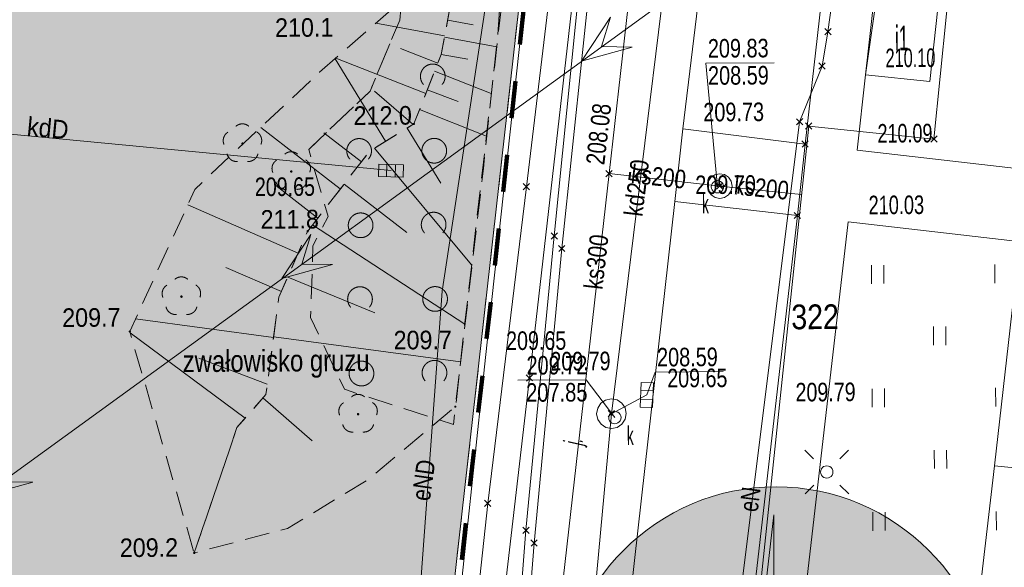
# Model space of a CAD drawing. Header units: millimetres. Extents: x 1477672 to 1731286, y -587673 to -401480.
# Tile 22 of 33: x 1616514 to 1656397, y -541930 to -519761. Entities that reach past the tile are written whole.
import ezdxf
from ezdxf.xclip import XClip

# ---------------------------------------------------------------- set-up
doc = ezdxf.new("R2010")
doc.units = ezdxf.units.MM
doc.header["$MEASUREMENT"] = 0
doc.header["$XCLIPFRAME"] = 0
doc.linetypes.add('1.0_0.5', pattern=[1500, 1000, -500])
doc.linetypes.add('Przerywana długa', pattern=[3000, 1500, -1500])
for name, color, linetype, lineweight in [('0_Nr_pióra__1', 7, 'Continuous', 13), ('0_Nr_pióra__19', 255, 'Continuous', 0), ('0_Nr_pióra__80', 3, 'Continuous', 13), ('820-G Rysunki Obrazki_Nr_pióra__146', 7, 'Continuous', 13), ('820-G Rysunki Obrazki_Nr_pióra__179', 6, 'Continuous', 200), ('mapa_robocza (1)_31_000 Inne (niezydentyfikowane)_Nr_pióra__1', 1, 'Continuous', 18), ('mapa_robocza (1)_31_000 Inne (niezydentyfikowane)_Nr_pióra__141', 141, 'Continuous', 18), ('mapa_robocza (1)_31_000 Inne (niezydentyfikowane)_Nr_pióra__18', 18, 'Continuous', 18), ('mapa_robocza (1)_31_000 Inne (niezydentyfikowane)_Nr_pióra__212', 212, 'Continuous', 18), ('mapa_robocza (1)_31_000 Inne (niezydentyfikowane)_Nr_pióra__34', 34, 'Continuous', 18), ('mapa_robocza (1)_31_000 Inne (niezydentyfikowane)_Nr_pióra__5', 5, 'Continuous', 18), ('mapa_robocza (1)_31_000 Inne (niezydentyfikowane)_Nr_pióra__7', 7, 'Continuous', 18), ('mapa_robocza (1)_31_000 Inne (niezydentyfikowane)_Nr_pióra__96', 96, 'Continuous', 18), ('mapa_robocza (1)_31_drzewo liściaste_Nr_pióra__94', 94, 'Continuous', 18), ('mapa_robocza (1)_31_Komentarz lub etykieta na mapie_Nr_pióra__7', 7, 'Continuous', 18), ('mapa_robocza (1)_31_przewód kanalizacyjny-Atr1_Nr_pióra__34', 34, 'Continuous', 18), ('mapa_robocza (1)_31_przewód kanalizacyjny_Nr_pióra__34', 34, 'Continuous', 18), ('mapa_robocza (1)_31_punkt wysokościowy naturalny-Atr2_Nr_pióra__7', 7, 'Continuous', 18), ('mapa_robocza (1)_31_skarpa nieumocniona_Nr_pióra__7', 7, 'Continuous', 18), ('mapa_robocza (1)_31_zadrzewienie  zakrzewienie_Nr_pióra__7', 7, 'Continuous', 18)]:
    doc.layers.add(name, color=color, linetype=linetype, lineweight=lineweight)
doc.layers.add('820-G Rysunki Obrazki', color=7, linetype='Continuous')
doc.layers.add('mapa_robocza (1)_31_punkt wysokościowy naturalny', color=7, linetype='Continuous')
doc.layers.add('mapa MDCP zygmunta starego 19032024CAD_32_Znak_N_Nr_pióra__250', color=7, linetype='Continuous', lineweight=18, true_color=0x494949)
doc.styles.add('GENERATED_STYLE_3', font='arial.ttf')

# ---------------------------------------------------------------- blocks, each defined once
blk = doc.blocks.new('Rysunek_1_31', base_point=(1578976, -495102))
at = {"layer": 'mapa_robocza (1)_31_drzewo liściaste_Nr_pióra__94', "linetype": 'Continuous', "lineweight": 18}
for points in [[(1625589, -524778, 1), (1625489, -524779, 1)], [(1627565, -525907, 1), (1627465, -525907, 1)], [(1623114, -530972, 1), (1623014, -530973, 1)], [(1630272, -535731, 1), (1630172, -535732, 1)]]:
    blk.add_hatch(color=256, dxfattribs=at).paths.add_polyline_path(points)
at = {"layer": 'mapa_robocza (1)_31_punkt wysokościowy naturalny', "linetype": 'Continuous', "lineweight": 0}
for points in [[(1632529, -523978, 1), (1632439, -523978, 1)], [(1628224, -528323, 1), (1628134, -528323, 1)], [(1621018, -532385, 1), (1620928, -532385, 1)], [(1634205, -535428, 1), (1634115, -535429, 1)], [(1623629, -541350, 1), (1623539, -541350, 1)]]:
    blk.add_hatch(color=256, dxfattribs=at).paths.add_polyline_path(points)
at = {"layer": 'mapa_robocza (1)_31_000 Inne (niezydentyfikowane)_Nr_pióra__1', "linetype": 'Continuous', "lineweight": 18, "flags": 128}
for points in [[(1638078, -500415), (1638228, -500464), (1633623, -530752), (1632641, -544158), (1632086, -553621), (1631887, -555642), (1628059, -555904), (1617415, -555316), (1578650, -552780), (1572946, -550493), (1570359, -551018)], [(1554568, -582863), (1646151, -516449), (1647196, -515693)], [(1625513, -563539), (1625203, -563501), (1625835, -560457), (1626880, -559521), (1633387, -559957), (1643661, -555291), (1644284, -554502), (1648106, -523895), (1649014, -521636), (1649254, -520249), (1649416, -519090), (1651058, -519411)]]:
    blk.add_lwpolyline(points, dxfattribs=at)
for points in [[(1640079, -520852), (1640448, -519658), (1639270, -521439), (1641329, -520872)], [(1627936, -529657), (1628305, -528463), (1627126, -530245), (1629186, -529678)], [(1615793, -538464), (1616162, -537270), (1614983, -539051), (1617043, -538484)]]:
    blk.add_lwpolyline(points, close=True, dxfattribs=at)
at = {"layer": 'mapa_robocza (1)_31_000 Inne (niezydentyfikowane)_Nr_pióra__141', "linetype": 'Continuous', "lineweight": 18, "flags": 128}
for points in [[(1649126, -520123), (1649382, -520375)], [(1649128, -520377), (1649380, -520121)], [(1648886, -521510), (1649142, -521763)], [(1648888, -521764), (1649140, -521509)], [(1647978, -523768), (1648234, -524021)], [(1647980, -524022), (1648232, -523767)], [(1648347, -523939), (1648603, -524192)], [(1648349, -524193), (1648601, -523938)], [(1648201, -524670), (1648457, -524923)], [(1648203, -524924), (1648455, -524669)], [(1653420, -524470), (1653676, -524723)], [(1653422, -524724), (1653674, -524469)], [(1640258, -525866), (1640514, -526119)], [(1640260, -526120), (1640512, -525865)], [(1636911, -526396), (1637167, -526648)], [(1636913, -526650), (1637165, -526394)], [(1644741, -526370), (1644997, -526623)], [(1644743, -526624), (1644995, -526369)], [(1647888, -527562), (1648144, -527815)], [(1647890, -527816), (1648142, -527561)], [(1638043, -528389), (1638298, -528642)], [(1638044, -528643), (1638297, -528388)], [(1638346, -528897), (1638601, -529150)], [(1638347, -529151), (1638600, -528896)], [(1637036, -534135), (1637291, -534387)], [(1637037, -534389), (1637290, -534133)], [(1640354, -535586), (1640610, -535838)], [(1640356, -535840), (1640608, -535584)], [(1635345, -539215), (1635601, -539467)], [(1635347, -539469), (1635599, -539213)], [(1636892, -540306), (1637147, -540558)], [(1636893, -540560), (1637146, -540304)], [(1637225, -540824), (1637480, -541076)], [(1637226, -541078), (1637479, -540822)]]:
    blk.add_lwpolyline(points, dxfattribs=at)
at = {"layer": 'mapa_robocza (1)_31_000 Inne (niezydentyfikowane)_Nr_pióra__18', "linetype": 'Continuous', "lineweight": 18, "flags": 128}
blk.add_lwpolyline([(1650773, -521992), (1653385, -522267), (1653707, -519295), (1651106, -519000)], close=True, dxfattribs=at)
at = {"layer": 'mapa_robocza (1)_31_000 Inne (niezydentyfikowane)_Nr_pióra__212', "linetype": 'Continuous', "lineweight": 18, "flags": 128}
for points in [[(1640659, -554171), (1640306, -553633), (1639579, -552538), (1636107, -552158), (1637019, -540432), (1638170, -528515), (1639371, -516588), (1640952, -504529), (1646205, -505158)], [(1641209, -554208), (1640836, -553700), (1639847, -552156), (1636485, -551825), (1637352, -540950), (1638473, -529024), (1639734, -517106), (1641225, -505077), (1646256, -505625)]]:
    blk.add_lwpolyline(points, dxfattribs=at)
at = {"layer": 'mapa_robocza (1)_31_000 Inne (niezydentyfikowane)_Nr_pióra__34', "linetype": 'Continuous', "lineweight": 18, "flags": 128}
for points in [[(1644812, -487246), (1642917, -503707), (1640386, -525992)], [(1642727, -517509), (1640482, -535712)], [(1644779, -526527), (1644310, -521525), (1647070, -521509)], [(1631371, -526118), (1631389, -525617)], [(1631722, -526130), (1631739, -525629)], [(1643478, -571375), (1637047, -555502), (1640386, -525992)], [(1640386, -525992), (1644869, -526496), (1648181, -526837)], [(1641918, -534954), (1642252, -534024), (1645012, -534008)], [(1640623, -535871), (1639454, -534343), (1636694, -534359)], [(1642175, -534790), (1641676, -534768)], [(1640482, -535712), (1641918, -534954)], [(1642160, -535139), (1641661, -535117)], [(1640987, -560780), (1638704, -554983), (1640482, -535712)]]:
    blk.add_lwpolyline(points, dxfattribs=at)
for points in [[(1632047, -526141), (1631046, -526106), (1631063, -525606), (1632064, -525641)], [(1644872, -526996), (1644681, -526960), (1644517, -526853), (1644408, -526690), (1644369, -526499), (1644406, -526308), (1644513, -526145), (1644675, -526036), (1644866, -525996), (1645057, -526033), (1645221, -526140), (1645330, -526303), (1645369, -526494), (1645332, -526685), (1645225, -526848), (1645063, -526957)], [(1642190, -534465), (1642146, -535464), (1641646, -535442), (1641690, -534443)], [(1640486, -536312), (1640255, -536267), (1640061, -536138), (1639929, -535945), (1639882, -535715), (1639927, -535485), (1640056, -535290), (1640249, -535159), (1640479, -535112), (1640709, -535157), (1640904, -535286), (1641035, -535479), (1641082, -535709), (1641037, -535939), (1640909, -536134), (1640715, -536265)]]:
    blk.add_lwpolyline(points, close=True, dxfattribs=at)
at = {"layer": 'mapa_robocza (1)_31_000 Inne (niezydentyfikowane)_Nr_pióra__5', "linetype": 'Continuous', "lineweight": 18, "flags": 128}
blk.add_lwpolyline([(1639262, -508079), (1637039, -526522), (1635473, -539341), (1634211, -551069), (1634133, -551359), (1633950, -554430), (1634541, -556267)], dxfattribs=at)
at = {"layer": 'mapa_robocza (1)_31_000 Inne (niezydentyfikowane)_Nr_pióra__7', "linetype": 'Continuous', "lineweight": 18, "flags": 128}
for points in [[(1643001, -483587), (1640591, -504401), (1639296, -515589), (1637164, -534261), (1635240, -550853), (1635349, -554182), (1636505, -558675), (1637387, -560790), (1637752, -561598), (1641919, -571404), (1643556, -574475), (1645500, -576774), (1647431, -578713), (1647922, -571950), (1647608, -571331), (1646212, -568609), (1643141, -561427), (1641914, -558564), (1644464, -558509), (1647111, -535524), (1648016, -527688), (1643052, -527127)], [(1632922, -556486), (1635389, -533441), (1637364, -515270), (1639290, -497378), (1641390, -478376), (1643579, -459073), (1645978, -436419)], [(1639770, -492215), (1639286, -496608), (1632561, -556328), (1604604, -555160), (1600922, -584242), (1600909, -584989)], [(1668859, -503219), (1667514, -503085), (1667003, -503028), (1666091, -509453), (1666851, -509489), (1666784, -510099), (1665941, -518094), (1654314, -516972), (1653548, -524596), (1648475, -524066), (1645072, -556376), (1657429, -557674), (1658083, -551400), (1662466, -551865), (1662575, -549934), (1663588, -550390)], [(1643375, -524185), (1648329, -524796), (1649119, -517892), (1644215, -517270), (1644661, -512957), (1649634, -513539), (1650414, -506614), (1645471, -506083), (1645585, -505012), (1645661, -504372), (1649147, -505361)], [(1641919, -571404), (1646212, -568609), (1643141, -561427), (1641914, -558564), (1644464, -558509), (1647111, -535524), (1648016, -527688), (1648329, -524796), (1649119, -517892), (1649483, -515060), (1649893, -515117), (1650045, -513676), (1649634, -513539), (1650414, -506614), (1650659, -505813), (1652610, -506266), (1651205, -518975), (1650773, -521992), (1650441, -525044), (1660417, -526187), (1666218, -526854)], [(1633724, -520421), (1630941, -519907)], [(1633850, -519780), (1634881, -519974)], [(1633724, -520471), (1635836, -520859)], [(1633450, -521522), (1631946, -520931)], [(1633588, -521172), (1634669, -521365)], [(1631338, -524685), (1629289, -521347)], [(1632967, -522745), (1629319, -521316)], [(1644284, -554502), (1648106, -523895), (1649014, -521636)], [(1633322, -521843), (1635617, -522750)], [(1632454, -523998), (1630886, -522657)], [(1633026, -522595), (1634279, -523078)], [(1632711, -523397), (1635417, -524471)], [(1629499, -526615), (1626285, -524124)], [(1630353, -525510), (1628836, -524339)], [(1632205, -524150), (1633578, -526382)], [(1630890, -524957), (1634817, -529685)], [(1629658, -526414), (1632200, -528380)], [(1628596, -527791), (1626888, -526470)], [(1627794, -529215), (1623323, -527261)], [(1665895, -529749), (1659784, -529070), (1650077, -527946), (1646040, -562920)], [(1631701, -586402), (1631214, -584426), (1631152, -584187), (1637482, -584180), (1639639, -583628), (1641392, -582298), (1643285, -579427), (1643812, -577183), (1643556, -574475), (1645500, -576774), (1647431, -578713), (1647922, -571950), (1647608, -571331), (1648310, -568247), (1646040, -562920), (1650077, -527946), (1659784, -529070), (1665895, -529749)], [(1628378, -528062), (1634541, -532086)], [(1665849, -530158), (1656984, -529146), (1655995, -537822)], [(1627113, -530769), (1624858, -529792)], [(1651016, -529700), (1651020, -530450)], [(1651520, -530447), (1651516, -529697)], [(1656015, -529671), (1656020, -530421)], [(1627370, -530188), (1630898, -531627)], [(1626794, -532621), (1621210, -531873)], [(1625643, -535898), (1620983, -532435)], [(1653530, -532185), (1653534, -532935)], [(1654034, -532933), (1654030, -532183)], [(1626804, -532601), (1634370, -533617)], [(1626545, -534513), (1623769, -533469)], [(1651044, -534700), (1651049, -535450)], [(1651549, -535447), (1651544, -534697)], [(1656044, -534671), (1656049, -535421)], [(1626368, -535074), (1628358, -536812)], [(1648317, -537193), (1648673, -537545)], [(1650085, -537182), (1649733, -537539)], [(1653559, -537185), (1653563, -537935)], [(1654063, -537932), (1654059, -537182)], [(1655242, -544317), (1655995, -537822)], [(1655995, -537822), (1663779, -538607)], [(1648327, -538961), (1648679, -538605)], [(1650095, -538950), (1649739, -538599)], [(1651073, -539700), (1651078, -540450)], [(1651578, -540447), (1651573, -539697)], [(1656073, -539671), (1656078, -540421)]]:
    blk.add_lwpolyline(points, dxfattribs=at)
for points in [[(1639770, -492215), (1645898, -436389), (1617490, -440333), (1604604, -555160), (1632561, -556328), (1639286, -496608)], [(1640342, -551263), (1640765, -555271), (1641914, -558564), (1636505, -558675), (1635349, -554182), (1635240, -550853), (1637164, -534261), (1639296, -515589), (1640591, -504401), (1645661, -504372), (1645585, -505012), (1645471, -506083), (1644661, -512957), (1644215, -517270), (1643375, -524185), (1643052, -527127)], [(1644778, -526277), (1644843, -526286), (1644903, -526309), (1644955, -526349), (1644995, -526401), (1645020, -526461), (1645029, -526526), (1645020, -526591), (1644997, -526651), (1644957, -526703), (1644905, -526743), (1644845, -526768), (1644781, -526777), (1644715, -526768), (1644655, -526745), (1644603, -526705), (1644563, -526653), (1644538, -526593), (1644529, -526528), (1644538, -526463), (1644561, -526403), (1644601, -526351), (1644653, -526311), (1644713, -526286)], [(1640622, -535621), (1640687, -535630), (1640747, -535653), (1640799, -535693), (1640839, -535745), (1640864, -535805), (1640873, -535870), (1640864, -535935), (1640841, -535995), (1640801, -536047), (1640749, -536087), (1640689, -536112), (1640624, -536121), (1640559, -536113), (1640499, -536089), (1640447, -536049), (1640407, -535997), (1640382, -535938), (1640373, -535873), (1640382, -535808), (1640405, -535747), (1640445, -535695), (1640497, -535655), (1640557, -535631)], [(1649204, -537822), (1649270, -537830), (1649330, -537854), (1649382, -537894), (1649422, -537945), (1649447, -538005), (1649456, -538070), (1649447, -538135), (1649424, -538195), (1649384, -538248), (1649332, -538288), (1649272, -538312), (1649207, -538322), (1649142, -538313), (1649082, -538289), (1649030, -538250), (1648990, -538198), (1648965, -538138), (1648956, -538073), (1648965, -538008), (1648988, -537948), (1649028, -537896), (1649080, -537855), (1649140, -537831)]]:
    blk.add_lwpolyline(points, close=True, dxfattribs=at)
at = {"layer": 'mapa_robocza (1)_31_000 Inne (niezydentyfikowane)_Nr_pióra__96', "linetype": 'Continuous', "lineweight": 18, "flags": 128}
blk.add_lwpolyline([(1632561, -556328), (1639286, -496608), (1639770, -492215), (1645898, -436389), (1617490, -440333), (1604604, -555160)], close=True, dxfattribs=at)
blk.add_lwpolyline([(1669731, -495413), (1639770, -492215), (1639286, -496608), (1632561, -556328), (1604604, -555160), (1600922, -584242), (1600909, -584989)], dxfattribs=at)
at = {"layer": 'mapa_robocza (1)_31_drzewo liściaste_Nr_pióra__94', "linetype": 'Continuous', "lineweight": 18}
for centre, start, end in [((1625536, -524378), 49.6034, 131.0594), ((1625158, -524656), 121.6394, 202.8794), ((1625918, -524652), 337.7834, 59.0234), ((1625305, -525104), 193.5524, 275.2024), ((1625775, -525101), 265.4604, 347.1104), ((1627513, -525507), 49.6034, 131.0594), ((1627134, -525785), 121.6394, 202.8794), ((1627894, -525781), 337.7834, 59.0234), ((1627282, -526232), 193.5524, 275.2024), ((1627752, -526229), 265.4604, 347.1104), ((1623062, -530573), 49.6034, 131.0594), ((1622684, -530851), 121.6394, 202.8794), ((1623444, -530846), 337.7834, 59.0234), ((1622831, -531298), 193.5524, 275.2024), ((1623301, -531295), 265.4604, 347.1104), ((1630220, -535331), 49.6034, 131.0594), ((1629841, -535610), 121.6394, 202.8794), ((1630601, -535605), 337.7834, 59.0234), ((1629989, -536057), 193.5524, 275.2024), ((1630459, -536054), 265.4604, 347.1104)]:
    blk.add_arc(centre, 400, start, end, dxfattribs=at)
at = {"layer": 'mapa_robocza (1)_31_przewód kanalizacyjny_Nr_pióra__34', "linetype": 'Continuous', "lineweight": 18, "flags": 128}
blk.add_lwpolyline([(1515013, -513777), (1546792, -516914), (1577993, -520553), (1607641, -523592), (1631555, -525873)], dxfattribs=at)
at = {"layer": 'mapa_robocza (1)_31_skarpa nieumocniona_Nr_pióra__7', "linetype": '1.0_0.5', "lineweight": 18, "flags": 128}
for points in [[(1625315, -536270), (1623584, -541350), (1627359, -540358), (1630657, -538359), (1634160, -535429), (1635246, -525972), (1636151, -518187), (1635833, -506478), (1631919, -511011), (1633834, -513610), (1634195, -515458), (1634257, -517578), (1633588, -521172), (1632484, -523978), (1630690, -525078), (1628179, -528323), (1627015, -531000), (1626487, -534933)], [(1625315, -536270), (1623584, -541350), (1627359, -540358), (1630657, -538359), (1634160, -535429), (1635246, -525972), (1636151, -518187), (1635833, -506478), (1631919, -511011), (1633834, -513610), (1634195, -515458), (1634257, -517578), (1633588, -521172), (1632484, -523978), (1630690, -525078), (1628179, -528323), (1627015, -531000), (1626487, -534933)], [(1631919, -511011), (1631306, -513995), (1632365, -515569), (1632443, -518598), (1628662, -521890), (1623609, -526629), (1620973, -532385), (1623584, -541350), (1625315, -536270), (1626487, -534933), (1627015, -531000), (1628179, -528323), (1630690, -525078), (1632484, -523978), (1633588, -521172), (1634257, -517578), (1634195, -515458), (1633834, -513610)], [(1631919, -511011), (1631306, -513995), (1632365, -515569), (1632443, -518598), (1628662, -521890), (1623609, -526629), (1620973, -532385), (1623584, -541350), (1625315, -536270), (1626487, -534933), (1627015, -531000), (1628179, -528323), (1630690, -525078), (1632484, -523978), (1633588, -521172), (1634257, -517578), (1634195, -515458), (1633834, -513610)]]:
    blk.add_lwpolyline(points, close=True, dxfattribs=at)
at = {"layer": 'mapa_robocza (1)_31_zadrzewienie  zakrzewienie_Nr_pióra__7', "linetype": '1.0_0.5', "lineweight": 18, "flags": 128}
blk.add_lwpolyline([(1628219, -507512), (1629515, -510355), (1632121, -513070), (1632390, -514568), (1632171, -516470), (1631910, -519781), (1631150, -521576), (1630706, -522648), (1628220, -525013), (1629006, -527728), (1628393, -528922), (1628299, -531812), (1629666, -534725), (1634085, -536149), (1635295, -525792), (1635845, -520739), (1636153, -516857), (1636429, -514425), (1635840, -511168), (1632872, -508076), (1631859, -505851)], close=True, dxfattribs=at)
blk.add_lwpolyline([(1628220, -525013), (1630706, -522648), (1631150, -521576), (1631910, -519781), (1632171, -516470), (1632390, -514568), (1632121, -513070), (1629515, -510355), (1628219, -507512)], dxfattribs=at)
at = {"layer": 'mapa_robocza (1)_31_zadrzewienie  zakrzewienie_Nr_pióra__7', "linetype": 'Continuous', "lineweight": 18}
for centre in [(1633306, -525067), (1630324, -528085), (1633341, -531067), (1630359, -534085)]:
    blk.add_circle(centre, 500, dxfattribs=at)
for centre in [(1633247, -522057), (1630264, -525074), (1633282, -528057), (1630299, -531074), (1633316, -534056)]:
    blk.add_arc(centre, 500, 319.1814, 221.4934, dxfattribs=at)
at = {"layer": 'mapa_robocza (1)_31_000 Inne (niezydentyfikowane)_Nr_pióra__1', "linetype": 'Continuous', "lineweight": 18, "char_height": 750, "style": 'GENERATED_STYLE_3'}
for s, insert, attachment_point, rotation in [('\\A1;{\\W0.79;eND}', (1633133, -539275), 7, 81.9274), ('\\A1;{\\W0.735;eN}', (1646037, -539667), 4, 82.8824)]:
    blk.add_mtext(s, dxfattribs=dict(at, insert=insert, attachment_point=attachment_point, rotation=rotation))
at = {"layer": 'mapa_robocza (1)_31_000 Inne (niezydentyfikowane)_Nr_pióra__18', "linetype": 'Continuous', "lineweight": 18, "insert": (1651969, -520509), "char_height": 1000, "attachment_point": 4, "rotation": 0.3314, "style": 'GENERATED_STYLE_3'}
blk.add_mtext('\\A1;{\\W0.5;i1}', dxfattribs=at)
at = {"layer": 'mapa_robocza (1)_31_000 Inne (niezydentyfikowane)_Nr_pióra__34', "linetype": 'Continuous', "lineweight": 18, "char_height": 750, "style": 'GENERATED_STYLE_3'}
for s, insert, attachment_point, rotation in [('\\A1;{\\W0.768;209.83}', (1644391, -521308), 7, 0.3314), ('\\A1;{\\W0.768;208.59}', (1644398, -522407), 7, 0.3314), ('\\A1;{\\W0.774;208.08}', (1640203, -525666), 7, 83.4034), ('\\A1;{\\W0.804;kd250}', (1641367, -527710), 4, 82.9704), ('\\A1;{\\W0.793;ks200}', (1641294, -525994), 4, 353.5844), ('\\A1;{\\W0.793;ks200}', (1645462, -526460), 4, 354.1244), ('\\A1;{\\W0.76;209.65}', (1626042, -526914), 7, 0.3314), ('\\A1;{\\W0.793;ks300}', (1639749, -530668), 4, 83.5434), ('\\A1;{\\W0.768;208.59}', (1642333, -533810), 7, 0.3314), ('\\A1;{\\W0.768;209.72}', (1637046, -534140), 7, 0.3314), ('\\A1;{\\W0.775;207.85}', (1637031, -535240), 7, 0.3314)]:
    blk.add_mtext(s, dxfattribs=dict(at, insert=insert, attachment_point=attachment_point, rotation=rotation))
at = {"layer": 'mapa_robocza (1)_31_000 Inne (niezydentyfikowane)_Nr_pióra__7', "linetype": 'Continuous', "lineweight": 18, "style": 'GENERATED_STYLE_3'}
for s, insert, char_height, attachment_point, rotation in [('\\A1;{\\W0.63;210.10}', (1651589, -521696), 750, 7, 0.3314), ('\\A1;{\\W0.768;209.73}', (1644206, -523889), 750, 7, 0.3314), ('\\A1;{\\W0.694;210.09}', (1651263, -524748), 750, 7, 0.3314), ('\\A1;{\\W0.766;209.70}', (1643883, -526831), 750, 7, 0.3314), ('\\A1;{\\W0.52;k}', (1644158, -527597), 750, 7, 0.3314), ('\\A1;{\\W0.702;210.03}', (1650901, -527650), 750, 7, 0.3314), ('\\A1;{\\W0.825;322}', (1647771, -531802), 1000, 4, 0.3314), ('\\A1;{\\W0.76;209.65}', (1636219, -533145), 750, 7, 0.3314), ('\\A1;{\\W0.76;209.79}', (1638013, -533975), 750, 7, 0.3314), ('\\A1;{\\W0.76;209.65}', (1642747, -534657), 750, 7, 0.3314), ('\\A1;{\\W0.76;209.79}', (1647941, -535227), 750, 7, 0.3314), ('\\A1;{\\W0.52;k}', (1641112, -536974), 750, 7, 0.3314), ('\\A1;{\\W0.5;j.}', (1639496, -537077), 750, 7, 77.4644)]:
    blk.add_mtext(s, dxfattribs=dict(at, insert=insert, char_height=char_height, attachment_point=attachment_point, rotation=rotation))
at = {"layer": 'mapa_robocza (1)_31_Komentarz lub etykieta na mapie_Nr_pióra__7', "linetype": 'Continuous', "lineweight": 18, "insert": (1623122, -534291), "char_height": 875, "attachment_point": 7, "rotation": 0.3314, "style": 'GENERATED_STYLE_3'}
blk.add_mtext('\\A1;{\\W0.79;zwałowisko gruzu}', dxfattribs=at)
at = {"layer": 'mapa_robocza (1)_31_przewód kanalizacyjny-Atr1_Nr_pióra__34', "linetype": 'Continuous', "lineweight": 18, "insert": (1616821, -524075), "char_height": 750, "attachment_point": 4, "rotation": 354.5494, "style": 'GENERATED_STYLE_3'}
blk.add_mtext('\\A1;{\\W0.9;kdD}', dxfattribs=at)
at = {"layer": 'mapa_robocza (1)_31_punkt wysokościowy naturalny-Atr2_Nr_pióra__7', "linetype": 'Continuous', "lineweight": 18, "char_height": 750, "attachment_point": 7, "rotation": 0.3314, "style": 'GENERATED_STYLE_3'}
for s, insert in [('\\A1;{\\W0.9;210.1}', (1626860, -520469)), ('\\A1;{\\W0.9;212.0}', (1630041, -524031)), ('\\A1;{\\W0.9;211.8}', (1626275, -528232)), ('\\A1;{\\W0.9;209.7}', (1618238, -532209)), ('\\A1;{\\W0.9;209.7}', (1631663, -533121)), ('\\A1;{\\W0.9;209.2}', (1620572, -541526))]:
    blk.add_mtext(s, dxfattribs=dict(at, insert=insert))
blk = doc.blocks.new('Rysunek_2_32', base_point=(-2426969783, -1839070816))
at = {"layer": 'mapa MDCP zygmunta starego 19032024CAD_32_Znak_N_Nr_pióra__250', "color": 251, "linetype": 'Continuous', "lineweight": 18, "true_color": 0x494949, "flags": 128}
for points in [[(1647060, -553913), (1647060, -539802), (1646027, -548849), (1648094, -548849)], [(1646027, -553913), (1646027, -550002), (1648094, -553913), (1648094, -550002)]]:
    blk.add_lwpolyline(points, dxfattribs=at)

msp = doc.modelspace()

# ---------------------------------------------------------------- hatches: boundary and pattern name
at = {"layer": '0_Nr_pióra__19', "linetype": 'Continuous', "lineweight": 0}
msp.add_hatch(color=255, dxfattribs=at).paths.add_polyline_path([(1638425, -547402, 1), (1655880, -547402, 1)])
at = {"layer": '0_Nr_pióra__80', "linetype": 'Continuous', "lineweight": 13}
h = msp.add_hatch(dxfattribs=at)
h.set_pattern_fill('TRÓJKĄCIKI', color=3, style=0, pattern_type=2)
h.set_pattern_definition([(0, (3170370.56, -885449.34), (0, 519.61524), [150, -150]), (0, (3170520.56, -885189.53), (0, 519.61524), [150, -150]), (60, (3170370.56, -885449.34), (-450, 259.80762), [150, -150]), (60, (3170670.56, -885449.34), (-450, 259.80762), [150, -150]), (120, (3170520.56, -885449.34), (450, 259.80762), [150, -150]), (120, (3170820.56, -885449.34), (450, 259.80762), [150, -150])])
h.paths.add_polyline_path([(1505688, -550702), (1514539, -551031), (1517569, -551173), (1523711, -551458), (1539066, -552159), (1579590, -554515), (1593841, -554622), (1604604, -555160), (1632561, -556328), (1639286, -496608), (1639770, -492215), (1639838, -491602), (1635364, -491111), (1625828, -490126), (1621880, -490419), (1620405, -491247), (1618994, -492796), (1618282, -494260), (1618129, -495501), (1618121, -495871), (1617591, -501074), (1616642, -511620), (1615122, -525339), (1605876, -524362), (1595419, -523212), (1587003, -522261), (1567211, -520106), (1542955, -517446), (1514566, -514320), (1516315, -493380), (1517066, -483225), (1515691, -483123), (1515256, -488406), (1505714, -550342)])
h.paths.add_polyline_path([(1577230, -541785), (1584061, -542622), (1584073, -542524), (1590374, -543350), (1590998, -535775), (1591091, -535789), (1592077, -527396), (1586103, -526768), (1586004, -526757), (1586115, -526670), (1579241, -525838), (1578333, -534197), (1578432, -534119), (1578418, -534208)], flags=0)
h.paths.add_polyline_path([(1599676, -544097), (1599684, -544020), (1605749, -544918), (1606465, -537239), (1606559, -537249), (1607465, -529021), (1601432, -528473), (1601443, -528372), (1594679, -527701), (1593694, -536094), (1593799, -536103), (1592889, -543520)], flags=0)

# ---------------------------------------------------------------- linework, layer by layer
at = {"layer": '0_Nr_pióra__1', "color": 7, "linetype": 'Continuous', "lineweight": 13, "flags": 128}
msp.add_lwpolyline([(1638425, -547402, 1), (1655880, -547402, 1)], format="xyb", close=True, dxfattribs=at)
at = {"layer": '820-G Rysunki Obrazki_Nr_pióra__146', "color": 7, "linetype": 'Przerywana długa', "lineweight": 13}
msp.add_lwpolyline([(1505688, -550702), (1514539, -551031), (1517569, -551173), (1523711, -551458), (1539066, -552159), (1579590, -554515), (1593841, -554622), (1604604, -555160), (1632561, -556328), (1639286, -496608), (1639770, -492215), (1645898, -436389), (1617490, -440333), (1542759, -450706), (1537953, -451374), (1533319, -454251), (1517246, -464204), (1515256, -488406), (1505714, -550342)], close=True, dxfattribs=at)
at = {"layer": '820-G Rysunki Obrazki_Nr_pióra__179', "color": 6, "linetype": 'Przerywana długa', "lineweight": 200}
msp.add_lwpolyline([(1505474, -550894), (1514530, -551231), (1517560, -551373), (1523702, -551658), (1539055, -552359), (1579583, -554715), (1593835, -554822), (1604595, -555360), (1632739, -556536), (1639485, -496630), (1639969, -492237), (1646125, -436156), (1617463, -440135), (1542731, -450508), (1537883, -451181), (1533214, -454081), (1517055, -464087), (1515058, -488382), (1505516, -550319)], close=True, dxfattribs=at)

# ---------------------------------------------------------------- block references
at = {"layer": '820-G Rysunki Obrazki', "color": 7, "linetype": 'Continuous', "lineweight": 13}
ref = msp.add_blockref('Rysunek_1_31', (1578976, -495102), dxfattribs=at)
XClip(ref).set_block_clipping_path([(1477726.0314692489, -588724.3337801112), (1681302.6256645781, -587546.7532186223), (1680226.3292941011, -401479.8660885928), (1476649.735098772, -402657.4466500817)])
ref = msp.add_blockref('Rysunek_2_32', (-2426969783, -1839070816), dxfattribs=at)
XClip(ref).set_block_clipping_path([(1644741.8248786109, -555465.6146350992), (1650569.2540781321, -538841.9972381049)])

doc.saveas('drawing.dxf')
